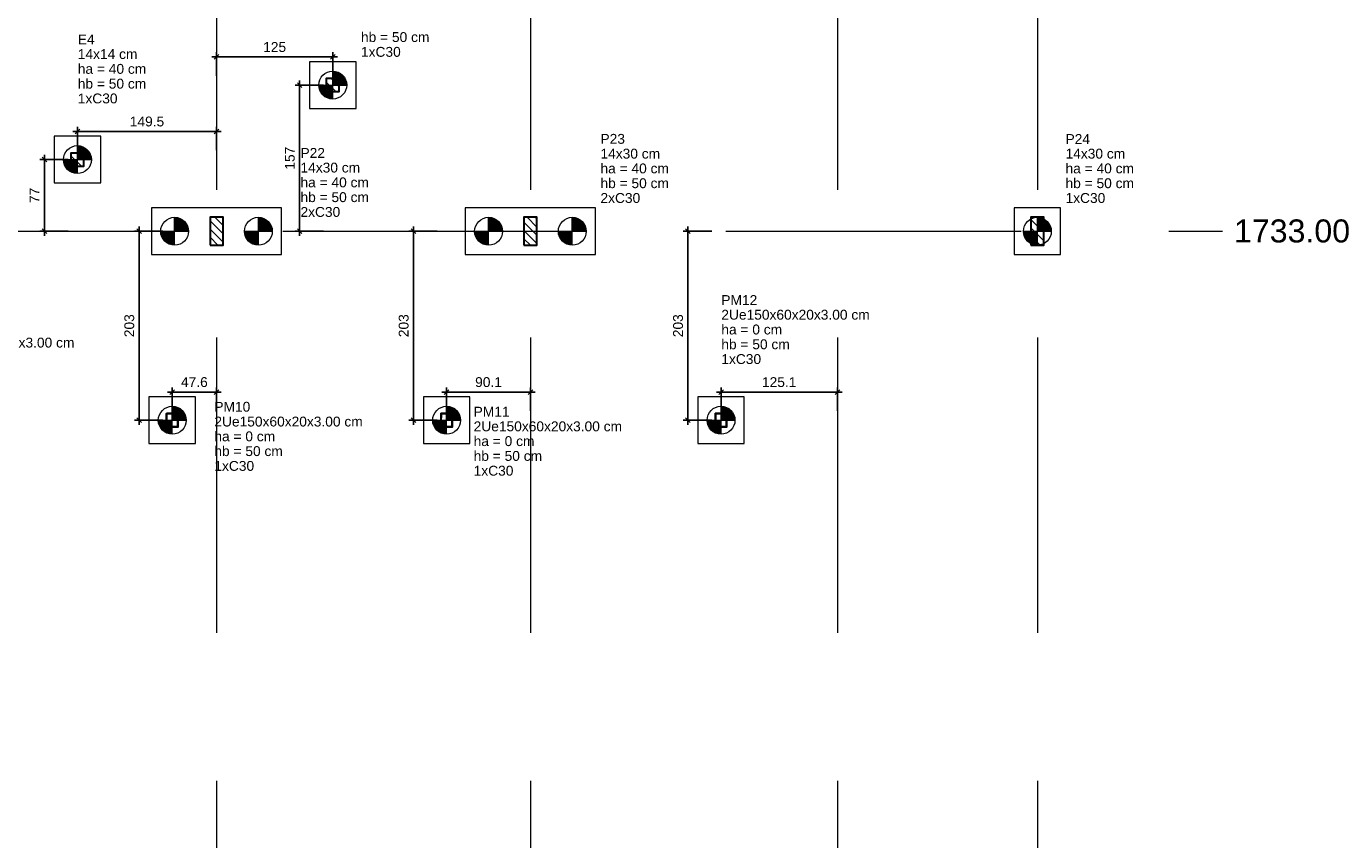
# Model space of a CAD drawing. Header units: millimetres. Extents: x 10906 to 25863, y 1966 to 4861.
# Tile 15 of 163: x 10969 to 10997, y 2952 to 2970. Entities that reach past the tile are written whole.
import ezdxf

# ---------------------------------------------------------------- set-up
doc = ezdxf.new("R2010")
doc.units = ezdxf.units.MM
doc.linetypes.add('DASHED2', pattern=[9.525, 6.35, -3.175])
doc.linetypes.add('DOT2', pattern=[3.175, 0, -3.175])
for name, color, linetype, lineweight in [('LC-Cotas', 4, 'Continuous', 5), ('LC-Eixos', 5, 'DASHED2', 5), ('LC-Estacas dos blocos', 252, 'Continuous', 5), ('LC-Hachuras dos pilares', 8, 'Continuous', 5), ('LC-Seção das fundações', 7, 'Continuous', 5), ('LC-Seção dos pilares', 4, 'Continuous', 30), ('LC-Textos', 7, 'Continuous', 20)]:
    doc.layers.add(name, color=color, linetype=linetype, lineweight=lineweight)
doc.styles.add('Arial', font='arial.ttf')
doc.styles.get("Standard").update_dxf_attribs({"font": 'arial.ttf'})
doc.dimstyles.new('UM_50.000000', dxfattribs={"dimtxt": 0.18, "dimasz": 0.2, "dimexe": 0.2, "dimexo": 0.5, "dimgap": 0, "dimtad": 1, "dimtih": 1, "dimtoh": 1, "dimlfac": 50, "dimzin": 0, "dimdsep": 46, "dimtxsty": 'Standard', "dimcen": 0.09, "dimdle": 0.2, "dimclrd": 256, "dimclre": 256, "dimclrt": 7, "dimazin": 0, "dimtfac": 1, "dimtofl": 0, "dimtmove": 0, "dimatfit": 3, "dimfxl": 1, "dimtolj": 1, "dimtzin": 0, "dimarcsym": 0})
pattern_1 = [(135, (10908.55917, 2930.6675), (-0.08838835, -0.08838835), [])]

# ---------------------------------------------------------------- blocks, each defined once
blk = doc.blocks.new('_Oblique')
at = {"color": 0, "linetype": 'ByBlock', "lineweight": -2}
blk.add_line((-0.5, -0.5), (0.5, 0.5), dxfattribs=at)
blk = doc.blocks.new('*D1358')
at = {"layer": 'Defpoints', "color": 0, "transparency": 16777216}
for p in [(10969.819, 2966.868), (10969.107, 2965.328), (10969.819, 2965.328)]:
    blk.add_point(p, dxfattribs=at)
at = {"layer": 'LC-Cotas', "lineweight": -2, "transparency": 16777216}
for p, q in [((10969.619, 2966.868), (10969.007, 2966.868)), ((10969.107, 2966.968), (10969.107, 2965.228)), ((10969.619, 2965.328), (10969.007, 2965.328))]:
    blk.add_line(p, q, dxfattribs=at)
at = {"layer": 'LC-Cotas', "lineweight": -2, "transparency": 16777216, "xscale": 0.1, "yscale": 0.1, "zscale": 0.1}
for p, rotation in [((10969.107, 2966.868), 90), ((10969.107, 2965.328), 270)]:
    blk.add_blockref('_Oblique', p, dxfattribs=dict(at, rotation=rotation))
at = {"layer": 'LC-Cotas', "color": 7, "transparency": 16777216, "insert": (10968.896, 2966.098), "char_height": 0.2118, "attachment_point": 5, "rotation": 90, "style": 'Arial'}
blk.add_mtext('\\A1;77', dxfattribs=at)
blk = doc.blocks.new('*D1359')
at = {"layer": 'Defpoints', "color": 0, "transparency": 16777216}
for p in [(10975.309, 2968.468), (10974.597, 2965.328), (10975.309, 2965.328)]:
    blk.add_point(p, dxfattribs=at)
at = {"layer": 'LC-Cotas', "lineweight": -2, "transparency": 16777216}
for p, q in [((10975.109, 2968.468), (10974.497, 2968.468)), ((10974.597, 2968.568), (10974.597, 2965.228)), ((10975.109, 2965.328), (10974.497, 2965.328))]:
    blk.add_line(p, q, dxfattribs=at)
at = {"layer": 'LC-Cotas', "lineweight": -2, "transparency": 16777216, "xscale": 0.1, "yscale": 0.1, "zscale": 0.1}
for p, rotation in [((10974.597, 2968.468), 90), ((10974.597, 2965.328), 270)]:
    blk.add_blockref('_Oblique', p, dxfattribs=dict(at, rotation=rotation))
at = {"layer": 'LC-Cotas', "color": 7, "transparency": 16777216, "insert": (10974.386, 2966.898), "char_height": 0.2118, "attachment_point": 5, "rotation": 90, "style": 'Arial'}
blk.add_mtext('\\A1;157', dxfattribs=at)
blk = doc.blocks.new('*D1364')
at = {"layer": 'Defpoints', "color": 0, "transparency": 16777216}
for p in [(10971.145, 2965.328), (10971.857, 2965.328), (10971.857, 2961.268)]:
    blk.add_point(p, dxfattribs=at)
at = {"layer": 'LC-Cotas', "lineweight": -2, "transparency": 16777216}
for p, q in [((10971.657, 2965.328), (10971.045, 2965.328)), ((10971.145, 2961.168), (10971.145, 2965.428)), ((10971.657, 2961.268), (10971.045, 2961.268))]:
    blk.add_line(p, q, dxfattribs=at)
at = {"layer": 'LC-Cotas', "lineweight": -2, "transparency": 16777216, "xscale": 0.1, "yscale": 0.1, "zscale": 0.1}
for p, rotation in [((10971.145, 2965.328), 90), ((10971.145, 2961.268), 270)]:
    blk.add_blockref('_Oblique', p, dxfattribs=dict(at, rotation=rotation))
at = {"layer": 'LC-Cotas', "color": 7, "transparency": 16777216, "insert": (10970.934, 2963.298), "char_height": 0.2118, "attachment_point": 5, "rotation": 90, "style": 'Arial'}
blk.add_mtext('\\A1;203', dxfattribs=at)
blk = doc.blocks.new('*D1365')
at = {"layer": 'Defpoints', "color": 0, "transparency": 16777216}
for p in [(10977.045, 2965.328), (10977.757, 2965.328), (10977.757, 2961.268)]:
    blk.add_point(p, dxfattribs=at)
at = {"layer": 'LC-Cotas', "lineweight": -2, "transparency": 16777216}
for p, q in [((10977.557, 2965.328), (10976.945, 2965.328)), ((10977.045, 2961.168), (10977.045, 2965.428)), ((10977.557, 2961.268), (10976.945, 2961.268))]:
    blk.add_line(p, q, dxfattribs=at)
at = {"layer": 'LC-Cotas', "lineweight": -2, "transparency": 16777216, "xscale": 0.1, "yscale": 0.1, "zscale": 0.1}
for p, rotation in [((10977.045, 2965.328), 90), ((10977.045, 2961.268), 270)]:
    blk.add_blockref('_Oblique', p, dxfattribs=dict(at, rotation=rotation))
at = {"layer": 'LC-Cotas', "color": 7, "transparency": 16777216, "insert": (10976.834, 2963.298), "char_height": 0.2118, "attachment_point": 5, "rotation": 90, "style": 'Arial'}
blk.add_mtext('\\A1;203', dxfattribs=at)
blk = doc.blocks.new('*D1366')
at = {"layer": 'Defpoints', "color": 0, "transparency": 16777216}
for p in [(10982.945, 2965.328), (10983.657, 2965.328), (10983.657, 2961.268)]:
    blk.add_point(p, dxfattribs=at)
at = {"layer": 'LC-Cotas', "lineweight": -2, "transparency": 16777216}
for p, q in [((10983.457, 2965.328), (10982.845, 2965.328)), ((10982.945, 2961.168), (10982.945, 2965.428)), ((10983.457, 2961.268), (10982.845, 2961.268))]:
    blk.add_line(p, q, dxfattribs=at)
at = {"layer": 'LC-Cotas', "lineweight": -2, "transparency": 16777216, "xscale": 0.1, "yscale": 0.1, "zscale": 0.1}
for p, rotation in [((10982.945, 2965.328), 90), ((10982.945, 2961.268), 270)]:
    blk.add_blockref('_Oblique', p, dxfattribs=dict(at, rotation=rotation))
at = {"layer": 'LC-Cotas', "color": 7, "transparency": 16777216, "insert": (10982.734, 2963.298), "char_height": 0.2118, "attachment_point": 5, "rotation": 90, "style": 'Arial'}
blk.add_mtext('\\A1;203', dxfattribs=at)
blk = doc.blocks.new('*D1405')
at = {"layer": 'Defpoints', "color": 0, "transparency": 16777216}
for p in [(10972.809, 2967.473), (10969.819, 2966.868), (10972.809, 2966.868)]:
    blk.add_point(p, dxfattribs=at)
at = {"layer": 'LC-Cotas', "lineweight": -2, "transparency": 16777216}
for p, q in [((10969.719, 2967.473), (10972.909, 2967.473)), ((10969.819, 2967.068), (10969.819, 2967.573)), ((10972.809, 2967.068), (10972.809, 2967.573))]:
    blk.add_line(p, q, dxfattribs=at)
at = {"layer": 'LC-Cotas', "lineweight": -2, "transparency": 16777216, "xscale": 0.1, "yscale": 0.1, "zscale": 0.1, "rotation": 180}
blk.add_blockref('_Oblique', (10969.819, 2967.473), dxfattribs=at)
at = {"layer": 'LC-Cotas', "lineweight": -2, "transparency": 16777216, "xscale": 0.1, "yscale": 0.1, "zscale": 0.1}
blk.add_blockref('_Oblique', (10972.809, 2967.473), dxfattribs=at)
at = {"layer": 'LC-Cotas', "color": 7, "transparency": 16777216, "insert": (10971.314, 2967.685), "char_height": 0.2118, "attachment_point": 5, "rotation": 0.0057, "style": 'Arial'}
blk.add_mtext('\\A1;149.5', dxfattribs=at)
blk = doc.blocks.new('*D1406')
at = {"layer": 'Defpoints', "color": 0, "transparency": 16777216}
for p in [(10972.809, 2969.073), (10972.809, 2968.468), (10975.309, 2968.468)]:
    blk.add_point(p, dxfattribs=at)
at = {"layer": 'LC-Cotas', "lineweight": -2, "transparency": 16777216}
for p, q in [((10972.809, 2968.668), (10972.809, 2969.173)), ((10975.309, 2968.668), (10975.309, 2969.173)), ((10975.409, 2969.073), (10972.709, 2969.073))]:
    blk.add_line(p, q, dxfattribs=at)
at = {"layer": 'LC-Cotas', "lineweight": -2, "transparency": 16777216, "xscale": 0.1, "yscale": 0.1, "zscale": 0.1, "rotation": 180}
blk.add_blockref('_Oblique', (10972.809, 2969.073), dxfattribs=at)
at = {"layer": 'LC-Cotas', "lineweight": -2, "transparency": 16777216, "xscale": 0.1, "yscale": 0.1, "zscale": 0.1}
blk.add_blockref('_Oblique', (10975.309, 2969.073), dxfattribs=at)
at = {"layer": 'LC-Cotas', "color": 7, "transparency": 16777216, "insert": (10974.059, 2969.285), "char_height": 0.2118, "attachment_point": 5, "rotation": 0.0057, "style": 'Arial'}
blk.add_mtext('\\A1;125', dxfattribs=at)
blk = doc.blocks.new('*D1292')
at = {"layer": 'Defpoints', "color": 0, "transparency": 16777216}
for p in [(10972.809, 2961.873), (10971.857, 2961.268), (10972.809, 2961.268)]:
    blk.add_point(p, dxfattribs=at)
at = {"layer": 'LC-Cotas', "lineweight": -2, "transparency": 16777216}
for p, q in [((10971.757, 2961.873), (10972.909, 2961.873)), ((10971.857, 2961.468), (10971.857, 2961.973)), ((10972.809, 2961.468), (10972.809, 2961.973))]:
    blk.add_line(p, q, dxfattribs=at)
at = {"layer": 'LC-Cotas', "lineweight": -2, "transparency": 16777216, "xscale": 0.1, "yscale": 0.1, "zscale": 0.1, "rotation": 180}
blk.add_blockref('_Oblique', (10971.857, 2961.873), dxfattribs=at)
at = {"layer": 'LC-Cotas', "lineweight": -2, "transparency": 16777216, "xscale": 0.1, "yscale": 0.1, "zscale": 0.1}
blk.add_blockref('_Oblique', (10972.809, 2961.873), dxfattribs=at)
at = {"layer": 'LC-Cotas', "color": 7, "transparency": 16777216, "insert": (10972.333, 2962.085), "char_height": 0.2118, "attachment_point": 5, "rotation": 0.0057, "style": 'Arial'}
blk.add_mtext('\\A1;47.6', dxfattribs=at)
blk = doc.blocks.new('*D1293')
at = {"layer": 'Defpoints', "color": 0, "transparency": 16777216}
for p in [(10979.559, 2961.873), (10977.757, 2961.268), (10979.559, 2961.268)]:
    blk.add_point(p, dxfattribs=at)
at = {"layer": 'LC-Cotas', "lineweight": -2, "transparency": 16777216}
for p, q in [((10977.657, 2961.873), (10979.659, 2961.873)), ((10977.757, 2961.468), (10977.757, 2961.973)), ((10979.559, 2961.468), (10979.559, 2961.973))]:
    blk.add_line(p, q, dxfattribs=at)
at = {"layer": 'LC-Cotas', "lineweight": -2, "transparency": 16777216, "xscale": 0.1, "yscale": 0.1, "zscale": 0.1, "rotation": 180}
blk.add_blockref('_Oblique', (10977.757, 2961.873), dxfattribs=at)
at = {"layer": 'LC-Cotas', "lineweight": -2, "transparency": 16777216, "xscale": 0.1, "yscale": 0.1, "zscale": 0.1}
blk.add_blockref('_Oblique', (10979.559, 2961.873), dxfattribs=at)
at = {"layer": 'LC-Cotas', "color": 7, "transparency": 16777216, "insert": (10978.658, 2962.085), "char_height": 0.2118, "attachment_point": 5, "rotation": 0.0057, "style": 'Arial'}
blk.add_mtext('\\A1;90.1', dxfattribs=at)
blk = doc.blocks.new('*D1294')
at = {"layer": 'Defpoints', "color": 0, "transparency": 16777216}
for p in [(10986.159, 2961.873), (10983.657, 2961.268), (10986.159, 2961.268)]:
    blk.add_point(p, dxfattribs=at)
at = {"layer": 'LC-Cotas', "lineweight": -2, "transparency": 16777216}
for p, q in [((10983.557, 2961.873), (10986.259, 2961.873)), ((10983.657, 2961.468), (10983.657, 2961.973)), ((10986.159, 2961.468), (10986.159, 2961.973))]:
    blk.add_line(p, q, dxfattribs=at)
at = {"layer": 'LC-Cotas', "lineweight": -2, "transparency": 16777216, "xscale": 0.1, "yscale": 0.1, "zscale": 0.1, "rotation": 180}
blk.add_blockref('_Oblique', (10983.657, 2961.873), dxfattribs=at)
at = {"layer": 'LC-Cotas', "lineweight": -2, "transparency": 16777216, "xscale": 0.1, "yscale": 0.1, "zscale": 0.1}
blk.add_blockref('_Oblique', (10986.159, 2961.873), dxfattribs=at)
at = {"layer": 'LC-Cotas', "color": 7, "transparency": 16777216, "insert": (10984.908, 2962.085), "char_height": 0.2118, "attachment_point": 5, "rotation": 0.0057, "style": 'Arial'}
blk.add_mtext('\\A1;125.1', dxfattribs=at)

msp = doc.modelspace()

# ---------------------------------------------------------------- hatches: boundary and pattern name
at = {"layer": 'LC-Estacas dos blocos', "linetype": 'Continuous'}
for points in [[(10975.60917, 2968.46751), (10975.59895, 2968.54515), (10975.56898, 2968.61751), (10975.5213, 2968.67964), (10975.45917, 2968.72731), (10975.38681, 2968.75728), (10975.30917, 2968.76751), (10975.30917, 2968.46751), (10975.60917, 2968.46751)], [(10975.23152, 2968.17773), (10975.30917, 2968.16751), (10975.30917, 2968.46751), (10975.00917, 2968.46751), (10975.01939, 2968.38986), (10975.04936, 2968.31751), (10975.09704, 2968.25537), (10975.15917, 2968.2077), (10975.23152, 2968.17773)], [(10970.10895, 2966.94515), (10970.07898, 2967.01751), (10970.0313, 2967.07964), (10969.96917, 2967.12731), (10969.89681, 2967.15728), (10969.81917, 2967.16751), (10969.81917, 2966.86751), (10970.11917, 2966.86751), (10970.10895, 2966.94515)], [(10969.74152, 2966.57773), (10969.81917, 2966.56751), (10969.81917, 2966.86751), (10969.51917, 2966.86751), (10969.52939, 2966.78986), (10969.55936, 2966.71751), (10969.60704, 2966.65537), (10969.66917, 2966.6077), (10969.74152, 2966.57773)], [(10972.19895, 2965.40515), (10972.16898, 2965.47751), (10972.1213, 2965.53964), (10972.05917, 2965.58731), (10971.98681, 2965.61728), (10971.90917, 2965.62751), (10971.90917, 2965.32751), (10972.20917, 2965.32751), (10972.19895, 2965.40515)], [(10974.00917, 2965.32751), (10973.99895, 2965.40515), (10973.96898, 2965.47751), (10973.9213, 2965.53964), (10973.85917, 2965.58731), (10973.78681, 2965.61728), (10973.70917, 2965.62751), (10973.70917, 2965.32751), (10974.00917, 2965.32751)], [(10978.94895, 2965.40515), (10978.91898, 2965.47751), (10978.8713, 2965.53964), (10978.80917, 2965.58731), (10978.73681, 2965.61728), (10978.65917, 2965.62751), (10978.65917, 2965.32751), (10978.95917, 2965.32751), (10978.94895, 2965.40515)], [(10980.74895, 2965.40515), (10980.71898, 2965.47751), (10980.6713, 2965.53964), (10980.60917, 2965.58731), (10980.53681, 2965.61728), (10980.45917, 2965.62751), (10980.45917, 2965.32751), (10980.75917, 2965.32751), (10980.74895, 2965.40515)], [(10990.74895, 2965.40515), (10990.71898, 2965.47751), (10990.6713, 2965.53964), (10990.60917, 2965.58731), (10990.53681, 2965.61728), (10990.45917, 2965.62751), (10990.45917, 2965.32751), (10990.75917, 2965.32751), (10990.74895, 2965.40515)], [(10971.83152, 2965.03773), (10971.90917, 2965.02751), (10971.90917, 2965.32751), (10971.60917, 2965.32751), (10971.61939, 2965.24986), (10971.64936, 2965.17751), (10971.69704, 2965.11537), (10971.75917, 2965.0677), (10971.83152, 2965.03773)], [(10973.63152, 2965.03773), (10973.70917, 2965.02751), (10973.70917, 2965.32751), (10973.40917, 2965.32751), (10973.41939, 2965.24986), (10973.44936, 2965.17751), (10973.49704, 2965.11537), (10973.55917, 2965.0677), (10973.63152, 2965.03773)], [(10978.58152, 2965.03773), (10978.65917, 2965.02751), (10978.65917, 2965.32751), (10978.35917, 2965.32751), (10978.36939, 2965.24986), (10978.39936, 2965.17751), (10978.44704, 2965.11537), (10978.50917, 2965.0677), (10978.58152, 2965.03773)], [(10980.38152, 2965.03773), (10980.45917, 2965.02751), (10980.45917, 2965.32751), (10980.15917, 2965.32751), (10980.16939, 2965.24986), (10980.19936, 2965.17751), (10980.24704, 2965.11537), (10980.30917, 2965.0677), (10980.38152, 2965.03773)], [(10990.38152, 2965.03773), (10990.45917, 2965.02751), (10990.45917, 2965.32751), (10990.15917, 2965.32751), (10990.16939, 2965.24986), (10990.19936, 2965.17751), (10990.24704, 2965.11537), (10990.30917, 2965.0677), (10990.38152, 2965.03773)], [(10972.15717, 2961.26751), (10972.14695, 2961.34515), (10972.11698, 2961.41751), (10972.0693, 2961.47964), (10972.00717, 2961.52731), (10971.93481, 2961.55728), (10971.85717, 2961.56751), (10971.85717, 2961.26751), (10972.15717, 2961.26751)], [(10978.04695, 2961.34515), (10978.01698, 2961.41751), (10977.9693, 2961.47964), (10977.90717, 2961.52731), (10977.83481, 2961.55728), (10977.75717, 2961.56751), (10977.75717, 2961.26751), (10978.05717, 2961.26751), (10978.04695, 2961.34515)], [(10983.95717, 2961.26751), (10983.94695, 2961.34515), (10983.91698, 2961.41751), (10983.8693, 2961.47964), (10983.80717, 2961.52731), (10983.73481, 2961.55728), (10983.65717, 2961.56751), (10983.65717, 2961.26751), (10983.95717, 2961.26751)], [(10971.77952, 2960.97773), (10971.85717, 2960.96751), (10971.85717, 2961.26751), (10971.55717, 2961.26751), (10971.56739, 2961.18986), (10971.59736, 2961.11751), (10971.64504, 2961.05537), (10971.70717, 2961.0077), (10971.77952, 2960.97773)], [(10977.67952, 2960.97773), (10977.75717, 2960.96751), (10977.75717, 2961.26751), (10977.45717, 2961.26751), (10977.46739, 2961.18986), (10977.49736, 2961.11751), (10977.54504, 2961.05537), (10977.60717, 2961.0077), (10977.67952, 2960.97773)], [(10983.57952, 2960.97773), (10983.65717, 2960.96751), (10983.65717, 2961.26751), (10983.35717, 2961.26751), (10983.36739, 2961.18986), (10983.39736, 2961.11751), (10983.44504, 2961.05537), (10983.50717, 2961.0077), (10983.57952, 2960.97773)]]:
    msp.add_hatch(color=256, dxfattribs=at).paths.add_polyline_path(points)
at = {"layer": 'LC-Hachuras dos pilares', "linetype": 'Continuous'}
h = msp.add_hatch(dxfattribs=at)
h.set_pattern_fill('ANSI31', color=256, angle=90, style=0)
h.set_pattern_definition(pattern_1)
h.paths.add_polyline_path([(10975.16917, 2968.32751), (10975.44917, 2968.32751), (10975.44917, 2968.60751), (10975.16917, 2968.60751), (10975.16917, 2968.32751)])
h = msp.add_hatch(dxfattribs=at)
h.set_pattern_fill('ANSI31', color=256, angle=90, style=0)
h.set_pattern_definition(pattern_1)
h.paths.add_polyline_path([(10969.67917, 2966.72751), (10969.95917, 2966.72751), (10969.95917, 2967.00751), (10969.67917, 2967.00751), (10969.67917, 2966.72751)])
h = msp.add_hatch(dxfattribs=at)
h.set_pattern_fill('ANSI31', color=256, angle=90, style=0)
h.set_pattern_definition(pattern_1)
h.paths.add_polyline_path([(10972.66917, 2965.02751), (10972.94917, 2965.02751), (10972.94917, 2965.62751), (10972.66917, 2965.62751), (10972.66917, 2965.02751)])
h = msp.add_hatch(dxfattribs=at)
h.set_pattern_fill('ANSI31', color=256, angle=90, style=0)
h.set_pattern_definition(pattern_1)
h.paths.add_polyline_path([(10979.41917, 2965.02751), (10979.69917, 2965.02751), (10979.69917, 2965.62751), (10979.41917, 2965.62751), (10979.41917, 2965.02751)])
h = msp.add_hatch(dxfattribs=at)
h.set_pattern_fill('ANSI31', color=256, angle=90, style=0)
h.set_pattern_definition(pattern_1)
h.paths.add_polyline_path([(10990.31917, 2965.02751), (10990.59917, 2965.02751), (10990.59917, 2965.62751), (10990.31917, 2965.62751), (10990.31917, 2965.02751)])
h = msp.add_hatch(dxfattribs=at)
h.set_pattern_fill('ANSI31', color=256, angle=90, style=0)
h.set_pattern_definition(pattern_1)
h.paths.add_polyline_path([(10971.97117, 2961.41751), (10971.97211, 2961.41743), (10971.97302, 2961.41721), (10971.97389, 2961.41685), (10971.97469, 2961.41636), (10971.97541, 2961.41575), (10971.97602, 2961.41503), (10971.97651, 2961.41423), (10971.97687, 2961.41336), (10971.97709, 2961.41244), (10971.97717, 2961.41151), (10971.97717, 2961.12351), (10971.97709, 2961.12257), (10971.97687, 2961.12165), (10971.97651, 2961.12078), (10971.97602, 2961.11998), (10971.97541, 2961.11926), (10971.97469, 2961.11865), (10971.97389, 2961.11816), (10971.97302, 2961.1178), (10971.97211, 2961.11758), (10971.97117, 2961.11751), (10971.74317, 2961.11751), (10971.74223, 2961.11758), (10971.74131, 2961.1178), (10971.74044, 2961.11816), (10971.73964, 2961.11865), (10971.73893, 2961.11926), (10971.73831, 2961.11998), (10971.73782, 2961.12078), (10971.73746, 2961.12165), (10971.73724, 2961.12257), (10971.73717, 2961.12351), (10971.73717, 2961.41151), (10971.73724, 2961.41244), (10971.73746, 2961.41336), (10971.73782, 2961.41423), (10971.73831, 2961.41503), (10971.73893, 2961.41575), (10971.73964, 2961.41636), (10971.74044, 2961.41685), (10971.74131, 2961.41721), (10971.74223, 2961.41743), (10971.74317, 2961.41751), (10971.97117, 2961.41751)])
h.paths.add_polyline_path([(10971.96517, 2961.41151), (10971.96611, 2961.41143), (10971.96702, 2961.41121), (10971.96789, 2961.41085), (10971.96869, 2961.41036), (10971.96941, 2961.40975), (10971.97002, 2961.40903), (10971.97051, 2961.40823), (10971.97087, 2961.40736), (10971.97109, 2961.40644), (10971.97117, 2961.40551), (10971.97117, 2961.12951), (10971.97109, 2961.12857), (10971.97087, 2961.12765), (10971.97051, 2961.12678), (10971.97002, 2961.12598), (10971.96941, 2961.12526), (10971.96869, 2961.12465), (10971.96789, 2961.12416), (10971.96702, 2961.1238), (10971.96611, 2961.12358), (10971.96517, 2961.12351), (10971.74917, 2961.12351), (10971.74823, 2961.12358), (10971.74731, 2961.1238), (10971.74644, 2961.12416), (10971.74564, 2961.12465), (10971.74493, 2961.12526), (10971.74431, 2961.12598), (10971.74382, 2961.12678), (10971.74346, 2961.12765), (10971.74324, 2961.12857), (10971.74317, 2961.12951), (10971.74317, 2961.40551), (10971.74324, 2961.40644), (10971.74346, 2961.40736), (10971.74382, 2961.40823), (10971.74431, 2961.40903), (10971.74493, 2961.40975), (10971.74564, 2961.41036), (10971.74644, 2961.41085), (10971.74731, 2961.41121), (10971.74823, 2961.41143), (10971.74917, 2961.41151), (10971.96517, 2961.41151)], flags=0)
h = msp.add_hatch(dxfattribs=at)
h.set_pattern_fill('ANSI31', color=256, angle=90, style=0)
h.set_pattern_definition(pattern_1)
h.paths.add_polyline_path([(10977.87117, 2961.41751), (10977.87211, 2961.41743), (10977.87302, 2961.41721), (10977.87389, 2961.41685), (10977.87469, 2961.41636), (10977.87541, 2961.41575), (10977.87602, 2961.41503), (10977.87651, 2961.41423), (10977.87687, 2961.41336), (10977.87709, 2961.41244), (10977.87717, 2961.41151), (10977.87717, 2961.12351), (10977.87709, 2961.12257), (10977.87687, 2961.12165), (10977.87651, 2961.12078), (10977.87602, 2961.11998), (10977.87541, 2961.11926), (10977.87469, 2961.11865), (10977.87389, 2961.11816), (10977.87302, 2961.1178), (10977.87211, 2961.11758), (10977.87117, 2961.11751), (10977.64317, 2961.11751), (10977.64223, 2961.11758), (10977.64131, 2961.1178), (10977.64044, 2961.11816), (10977.63964, 2961.11865), (10977.63893, 2961.11926), (10977.63831, 2961.11998), (10977.63782, 2961.12078), (10977.63746, 2961.12165), (10977.63724, 2961.12257), (10977.63717, 2961.12351), (10977.63717, 2961.41151), (10977.63724, 2961.41244), (10977.63746, 2961.41336), (10977.63782, 2961.41423), (10977.63831, 2961.41503), (10977.63893, 2961.41575), (10977.63964, 2961.41636), (10977.64044, 2961.41685), (10977.64131, 2961.41721), (10977.64223, 2961.41743), (10977.64317, 2961.41751), (10977.87117, 2961.41751)])
h.paths.add_polyline_path([(10977.86517, 2961.41151), (10977.86611, 2961.41143), (10977.86702, 2961.41121), (10977.86789, 2961.41085), (10977.86869, 2961.41036), (10977.86941, 2961.40975), (10977.87002, 2961.40903), (10977.87051, 2961.40823), (10977.87087, 2961.40736), (10977.87109, 2961.40644), (10977.87117, 2961.40551), (10977.87117, 2961.12951), (10977.87109, 2961.12857), (10977.87087, 2961.12765), (10977.87051, 2961.12678), (10977.87002, 2961.12598), (10977.86941, 2961.12526), (10977.86869, 2961.12465), (10977.86789, 2961.12416), (10977.86702, 2961.1238), (10977.86611, 2961.12358), (10977.86517, 2961.12351), (10977.64917, 2961.12351), (10977.64823, 2961.12358), (10977.64731, 2961.1238), (10977.64644, 2961.12416), (10977.64564, 2961.12465), (10977.64493, 2961.12526), (10977.64431, 2961.12598), (10977.64382, 2961.12678), (10977.64346, 2961.12765), (10977.64324, 2961.12857), (10977.64317, 2961.12951), (10977.64317, 2961.40551), (10977.64324, 2961.40644), (10977.64346, 2961.40736), (10977.64382, 2961.40823), (10977.64431, 2961.40903), (10977.64493, 2961.40975), (10977.64564, 2961.41036), (10977.64644, 2961.41085), (10977.64731, 2961.41121), (10977.64823, 2961.41143), (10977.64917, 2961.41151), (10977.86517, 2961.41151)], flags=0)
h = msp.add_hatch(dxfattribs=at)
h.set_pattern_fill('ANSI31', color=256, angle=90, style=0)
h.set_pattern_definition(pattern_1)
h.paths.add_polyline_path([(10983.77117, 2961.41751), (10983.77211, 2961.41743), (10983.77302, 2961.41721), (10983.77389, 2961.41685), (10983.77469, 2961.41636), (10983.77541, 2961.41575), (10983.77602, 2961.41503), (10983.77651, 2961.41423), (10983.77687, 2961.41336), (10983.77709, 2961.41244), (10983.77717, 2961.41151), (10983.77717, 2961.12351), (10983.77709, 2961.12257), (10983.77687, 2961.12165), (10983.77651, 2961.12078), (10983.77602, 2961.11998), (10983.77541, 2961.11926), (10983.77469, 2961.11865), (10983.77389, 2961.11816), (10983.77302, 2961.1178), (10983.77211, 2961.11758), (10983.77117, 2961.11751), (10983.54317, 2961.11751), (10983.54223, 2961.11758), (10983.54131, 2961.1178), (10983.54044, 2961.11816), (10983.53964, 2961.11865), (10983.53893, 2961.11926), (10983.53831, 2961.11998), (10983.53782, 2961.12078), (10983.53746, 2961.12165), (10983.53724, 2961.12257), (10983.53717, 2961.12351), (10983.53717, 2961.41151), (10983.53724, 2961.41244), (10983.53746, 2961.41336), (10983.53782, 2961.41423), (10983.53831, 2961.41503), (10983.53893, 2961.41575), (10983.53964, 2961.41636), (10983.54044, 2961.41685), (10983.54131, 2961.41721), (10983.54223, 2961.41743), (10983.54317, 2961.41751), (10983.77117, 2961.41751)])
h.paths.add_polyline_path([(10983.76517, 2961.41151), (10983.76611, 2961.41143), (10983.76702, 2961.41121), (10983.76789, 2961.41085), (10983.76869, 2961.41036), (10983.76941, 2961.40975), (10983.77002, 2961.40903), (10983.77051, 2961.40823), (10983.77087, 2961.40736), (10983.77109, 2961.40644), (10983.77117, 2961.40551), (10983.77117, 2961.12951), (10983.77109, 2961.12857), (10983.77087, 2961.12765), (10983.77051, 2961.12678), (10983.77002, 2961.12598), (10983.76941, 2961.12526), (10983.76869, 2961.12465), (10983.76789, 2961.12416), (10983.76702, 2961.1238), (10983.76611, 2961.12358), (10983.76517, 2961.12351), (10983.54917, 2961.12351), (10983.54823, 2961.12358), (10983.54731, 2961.1238), (10983.54644, 2961.12416), (10983.54564, 2961.12465), (10983.54493, 2961.12526), (10983.54431, 2961.12598), (10983.54382, 2961.12678), (10983.54346, 2961.12765), (10983.54324, 2961.12857), (10983.54317, 2961.12951), (10983.54317, 2961.40551), (10983.54324, 2961.40644), (10983.54346, 2961.40736), (10983.54382, 2961.40823), (10983.54431, 2961.40903), (10983.54493, 2961.40975), (10983.54564, 2961.41036), (10983.54644, 2961.41085), (10983.54731, 2961.41121), (10983.54823, 2961.41143), (10983.54917, 2961.41151), (10983.76517, 2961.41151)], flags=0)

# ---------------------------------------------------------------- linework, layer by layer
at = {"layer": 'LC-Eixos'}
for p, q in [((10972.80917, 2982.09601), (10972.80917, 2920.56751)), ((10979.55917, 2982.09601), (10979.55917, 2920.56751)), ((10986.15917, 2982.09601), (10986.15917, 2920.56751)), ((10990.45917, 2982.09601), (10990.45917, 2920.56751)), ((10907.55917, 2965.32751), (10993.94087, 2965.32751)), ((10993.94087, 2965.32751), (10994.44087, 2965.32751))]:
    msp.add_line(p, q, dxfattribs=at)
at = {"layer": 'LC-Estacas dos blocos'}
for p, q in [((10975.30917, 2968.16751), (10975.30917, 2968.76751)), ((10975.00917, 2968.46751), (10975.60917, 2968.46751)), ((10969.81917, 2966.56751), (10969.81917, 2967.16751)), ((10969.51917, 2966.86751), (10970.11917, 2966.86751)), ((10971.90917, 2965.02751), (10971.90917, 2965.62751)), ((10973.70917, 2965.02751), (10973.70917, 2965.62751)), ((10978.65917, 2965.02751), (10978.65917, 2965.62751)), ((10980.45917, 2965.02751), (10980.45917, 2965.62751)), ((10990.45917, 2965.02751), (10990.45917, 2965.62751)), ((10971.60917, 2965.32751), (10972.20917, 2965.32751)), ((10973.40917, 2965.32751), (10974.00917, 2965.32751)), ((10978.35917, 2965.32751), (10978.95917, 2965.32751)), ((10980.15917, 2965.32751), (10980.75917, 2965.32751)), ((10990.15917, 2965.32751), (10990.75917, 2965.32751)), ((10971.85717, 2960.96751), (10971.85717, 2961.56751)), ((10977.75717, 2960.96751), (10977.75717, 2961.56751)), ((10983.65717, 2960.96751), (10983.65717, 2961.56751)), ((10971.55717, 2961.26751), (10972.15717, 2961.26751)), ((10977.45717, 2961.26751), (10978.05717, 2961.26751)), ((10983.35717, 2961.26751), (10983.95717, 2961.26751))]:
    msp.add_line(p, q, dxfattribs=at)
for centre in [(10975.30917, 2968.46751), (10969.81917, 2966.86751), (10971.90917, 2965.32751), (10973.70917, 2965.32751), (10978.65917, 2965.32751), (10980.45917, 2965.32751), (10990.45917, 2965.32751), (10971.85717, 2961.26751), (10977.75717, 2961.26751), (10983.65717, 2961.26751)]:
    msp.add_circle(centre, 0.3, dxfattribs=at)
at = {"layer": 'LC-Seção das fundações'}
for points in [[(10974.80917, 2968.96751), (10974.80917, 2967.96751), (10975.80917, 2967.96751), (10975.80917, 2968.96751), (10974.80917, 2968.96751)], [(10969.31917, 2967.36751), (10969.31917, 2966.36751), (10970.31917, 2966.36751), (10970.31917, 2967.36751), (10969.31917, 2967.36751)], [(10971.40917, 2965.82751), (10971.40917, 2964.82751), (10974.20917, 2964.82751), (10974.20917, 2965.82751), (10971.40917, 2965.82751)], [(10978.15917, 2965.82751), (10978.15917, 2964.82751), (10980.95917, 2964.82751), (10980.95917, 2965.82751), (10978.15917, 2965.82751)], [(10989.95917, 2965.82751), (10989.95917, 2964.82751), (10990.95917, 2964.82751), (10990.95917, 2965.82751), (10989.95917, 2965.82751)], [(10971.35717, 2961.76751), (10971.35717, 2960.76751), (10972.35717, 2960.76751), (10972.35717, 2961.76751), (10971.35717, 2961.76751)], [(10977.25717, 2961.76751), (10977.25717, 2960.76751), (10978.25717, 2960.76751), (10978.25717, 2961.76751), (10977.25717, 2961.76751)], [(10983.15717, 2961.76751), (10983.15717, 2960.76751), (10984.15717, 2960.76751), (10984.15717, 2961.76751), (10983.15717, 2961.76751)]]:
    msp.add_lwpolyline(points, close=True, dxfattribs=at)
at = {"layer": 'LC-Seção dos pilares'}
for points in [[(10975.16917, 2968.32751), (10975.44917, 2968.32751), (10975.44917, 2968.60751), (10975.16917, 2968.60751), (10975.16917, 2968.32751)], [(10969.67917, 2966.72751), (10969.95917, 2966.72751), (10969.95917, 2967.00751), (10969.67917, 2967.00751), (10969.67917, 2966.72751)], [(10972.66917, 2965.02751), (10972.94917, 2965.02751), (10972.94917, 2965.62751), (10972.66917, 2965.62751), (10972.66917, 2965.02751)], [(10979.41917, 2965.02751), (10979.69917, 2965.02751), (10979.69917, 2965.62751), (10979.41917, 2965.62751), (10979.41917, 2965.02751)], [(10990.31917, 2965.02751), (10990.59917, 2965.02751), (10990.59917, 2965.62751), (10990.31917, 2965.62751), (10990.31917, 2965.02751)], [(10971.97117, 2961.41751), (10971.97211, 2961.41743), (10971.97302, 2961.41721), (10971.97389, 2961.41685), (10971.97469, 2961.41636), (10971.97541, 2961.41575), (10971.97602, 2961.41503), (10971.97651, 2961.41423), (10971.97687, 2961.41336), (10971.97709, 2961.41244), (10971.97717, 2961.41151), (10971.97717, 2961.12351), (10971.97709, 2961.12257), (10971.97687, 2961.12165), (10971.97651, 2961.12078), (10971.97602, 2961.11998), (10971.97541, 2961.11926), (10971.97469, 2961.11865), (10971.97389, 2961.11816), (10971.97302, 2961.1178), (10971.97211, 2961.11758), (10971.97117, 2961.11751), (10971.74317, 2961.11751), (10971.74223, 2961.11758), (10971.74131, 2961.1178), (10971.74044, 2961.11816), (10971.73964, 2961.11865), (10971.73893, 2961.11926), (10971.73831, 2961.11998), (10971.73782, 2961.12078), (10971.73746, 2961.12165), (10971.73724, 2961.12257), (10971.73717, 2961.12351), (10971.73717, 2961.41151), (10971.73724, 2961.41244), (10971.73746, 2961.41336), (10971.73782, 2961.41423), (10971.73831, 2961.41503), (10971.73893, 2961.41575), (10971.73964, 2961.41636), (10971.74044, 2961.41685), (10971.74131, 2961.41721), (10971.74223, 2961.41743), (10971.74317, 2961.41751), (10971.97117, 2961.41751)], [(10971.96517, 2961.41151), (10971.96611, 2961.41143), (10971.96702, 2961.41121), (10971.96789, 2961.41085), (10971.96869, 2961.41036), (10971.96941, 2961.40975), (10971.97002, 2961.40903), (10971.97051, 2961.40823), (10971.97087, 2961.40736), (10971.97109, 2961.40644), (10971.97117, 2961.40551), (10971.97117, 2961.12951), (10971.97109, 2961.12857), (10971.97087, 2961.12765), (10971.97051, 2961.12678), (10971.97002, 2961.12598), (10971.96941, 2961.12526), (10971.96869, 2961.12465), (10971.96789, 2961.12416), (10971.96702, 2961.1238), (10971.96611, 2961.12358), (10971.96517, 2961.12351), (10971.74917, 2961.12351), (10971.74823, 2961.12358), (10971.74731, 2961.1238), (10971.74644, 2961.12416), (10971.74564, 2961.12465), (10971.74493, 2961.12526), (10971.74431, 2961.12598), (10971.74382, 2961.12678), (10971.74346, 2961.12765), (10971.74324, 2961.12857), (10971.74317, 2961.12951), (10971.74317, 2961.40551), (10971.74324, 2961.40644), (10971.74346, 2961.40736), (10971.74382, 2961.40823), (10971.74431, 2961.40903), (10971.74493, 2961.40975), (10971.74564, 2961.41036), (10971.74644, 2961.41085), (10971.74731, 2961.41121), (10971.74823, 2961.41143), (10971.74917, 2961.41151), (10971.96517, 2961.41151)], [(10977.87117, 2961.41751), (10977.87211, 2961.41743), (10977.87302, 2961.41721), (10977.87389, 2961.41685), (10977.87469, 2961.41636), (10977.87541, 2961.41575), (10977.87602, 2961.41503), (10977.87651, 2961.41423), (10977.87687, 2961.41336), (10977.87709, 2961.41244), (10977.87717, 2961.41151), (10977.87717, 2961.12351), (10977.87709, 2961.12257), (10977.87687, 2961.12165), (10977.87651, 2961.12078), (10977.87602, 2961.11998), (10977.87541, 2961.11926), (10977.87469, 2961.11865), (10977.87389, 2961.11816), (10977.87302, 2961.1178), (10977.87211, 2961.11758), (10977.87117, 2961.11751), (10977.64317, 2961.11751), (10977.64223, 2961.11758), (10977.64131, 2961.1178), (10977.64044, 2961.11816), (10977.63964, 2961.11865), (10977.63893, 2961.11926), (10977.63831, 2961.11998), (10977.63782, 2961.12078), (10977.63746, 2961.12165), (10977.63724, 2961.12257), (10977.63717, 2961.12351), (10977.63717, 2961.41151), (10977.63724, 2961.41244), (10977.63746, 2961.41336), (10977.63782, 2961.41423), (10977.63831, 2961.41503), (10977.63893, 2961.41575), (10977.63964, 2961.41636), (10977.64044, 2961.41685), (10977.64131, 2961.41721), (10977.64223, 2961.41743), (10977.64317, 2961.41751), (10977.87117, 2961.41751)], [(10977.86517, 2961.41151), (10977.86611, 2961.41143), (10977.86702, 2961.41121), (10977.86789, 2961.41085), (10977.86869, 2961.41036), (10977.86941, 2961.40975), (10977.87002, 2961.40903), (10977.87051, 2961.40823), (10977.87087, 2961.40736), (10977.87109, 2961.40644), (10977.87117, 2961.40551), (10977.87117, 2961.12951), (10977.87109, 2961.12857), (10977.87087, 2961.12765), (10977.87051, 2961.12678), (10977.87002, 2961.12598), (10977.86941, 2961.12526), (10977.86869, 2961.12465), (10977.86789, 2961.12416), (10977.86702, 2961.1238), (10977.86611, 2961.12358), (10977.86517, 2961.12351), (10977.64917, 2961.12351), (10977.64823, 2961.12358), (10977.64731, 2961.1238), (10977.64644, 2961.12416), (10977.64564, 2961.12465), (10977.64493, 2961.12526), (10977.64431, 2961.12598), (10977.64382, 2961.12678), (10977.64346, 2961.12765), (10977.64324, 2961.12857), (10977.64317, 2961.12951), (10977.64317, 2961.40551), (10977.64324, 2961.40644), (10977.64346, 2961.40736), (10977.64382, 2961.40823), (10977.64431, 2961.40903), (10977.64493, 2961.40975), (10977.64564, 2961.41036), (10977.64644, 2961.41085), (10977.64731, 2961.41121), (10977.64823, 2961.41143), (10977.64917, 2961.41151), (10977.86517, 2961.41151)], [(10983.77117, 2961.41751), (10983.77211, 2961.41743), (10983.77302, 2961.41721), (10983.77389, 2961.41685), (10983.77469, 2961.41636), (10983.77541, 2961.41575), (10983.77602, 2961.41503), (10983.77651, 2961.41423), (10983.77687, 2961.41336), (10983.77709, 2961.41244), (10983.77717, 2961.41151), (10983.77717, 2961.12351), (10983.77709, 2961.12257), (10983.77687, 2961.12165), (10983.77651, 2961.12078), (10983.77602, 2961.11998), (10983.77541, 2961.11926), (10983.77469, 2961.11865), (10983.77389, 2961.11816), (10983.77302, 2961.1178), (10983.77211, 2961.11758), (10983.77117, 2961.11751), (10983.54317, 2961.11751), (10983.54223, 2961.11758), (10983.54131, 2961.1178), (10983.54044, 2961.11816), (10983.53964, 2961.11865), (10983.53893, 2961.11926), (10983.53831, 2961.11998), (10983.53782, 2961.12078), (10983.53746, 2961.12165), (10983.53724, 2961.12257), (10983.53717, 2961.12351), (10983.53717, 2961.41151), (10983.53724, 2961.41244), (10983.53746, 2961.41336), (10983.53782, 2961.41423), (10983.53831, 2961.41503), (10983.53893, 2961.41575), (10983.53964, 2961.41636), (10983.54044, 2961.41685), (10983.54131, 2961.41721), (10983.54223, 2961.41743), (10983.54317, 2961.41751), (10983.77117, 2961.41751)], [(10983.76517, 2961.41151), (10983.76611, 2961.41143), (10983.76702, 2961.41121), (10983.76789, 2961.41085), (10983.76869, 2961.41036), (10983.76941, 2961.40975), (10983.77002, 2961.40903), (10983.77051, 2961.40823), (10983.77087, 2961.40736), (10983.77109, 2961.40644), (10983.77117, 2961.40551), (10983.77117, 2961.12951), (10983.77109, 2961.12857), (10983.77087, 2961.12765), (10983.77051, 2961.12678), (10983.77002, 2961.12598), (10983.76941, 2961.12526), (10983.76869, 2961.12465), (10983.76789, 2961.12416), (10983.76702, 2961.1238), (10983.76611, 2961.12358), (10983.76517, 2961.12351), (10983.54917, 2961.12351), (10983.54823, 2961.12358), (10983.54731, 2961.1238), (10983.54644, 2961.12416), (10983.54564, 2961.12465), (10983.54493, 2961.12526), (10983.54431, 2961.12598), (10983.54382, 2961.12678), (10983.54346, 2961.12765), (10983.54324, 2961.12857), (10983.54317, 2961.12951), (10983.54317, 2961.40551), (10983.54324, 2961.40644), (10983.54346, 2961.40736), (10983.54382, 2961.40823), (10983.54431, 2961.40903), (10983.54493, 2961.40975), (10983.54564, 2961.41036), (10983.54644, 2961.41085), (10983.54731, 2961.41121), (10983.54823, 2961.41143), (10983.54917, 2961.41151), (10983.76517, 2961.41151)]]:
    msp.add_lwpolyline(points, close=True, dxfattribs=at)
at = {"layer": 'LC-Seção dos pilares', "linetype": 'DOT2', "ltscale": 0.05}
for points in [[(10971.73717, 2961.11751), (10971.97717, 2961.11751), (10971.97717, 2961.41751), (10971.73717, 2961.41751), (10971.73717, 2961.11751)], [(10977.63717, 2961.11751), (10977.87717, 2961.11751), (10977.87717, 2961.41751), (10977.63717, 2961.41751), (10977.63717, 2961.11751)], [(10983.53717, 2961.11751), (10983.77717, 2961.11751), (10983.77717, 2961.41751), (10983.53717, 2961.41751), (10983.53717, 2961.11751)]]:
    msp.add_lwpolyline(points, close=True, dxfattribs=at)

# ---------------------------------------------------------------- texts
at = {"layer": 'LC-Textos', "linetype": 'Continuous', "attachment_point": 7, "line_spacing_factor": 0.798, "style": 'Arial'}
for s, insert, char_height, width in [('E4', (10969.82601, 2969.34327), 0.2118, 0.7172014), ('hb = 50 cm', (10975.91507, 2969.39111), 0.2118, 2.917381), ('14x14 cm', (10969.82601, 2969.02557), 0.2118, 2.53735), ('1xC30', (10975.91507, 2969.07341), 0.2118, 1.6887093), ('ha = 40 cm', (10969.82601, 2968.70787), 0.2118, 2.917381), ('hb = 50 cm', (10969.82601, 2968.39017), 0.2118, 2.917381), ('1xC30', (10969.82601, 2968.07247), 0.2118, 1.6887093), ('P23', (10981.06507, 2967.20421), 0.2118, 1.0429423), ('P24', (10991.06507, 2967.20421), 0.2118, 1.0429423), ('P22', (10974.6146, 2966.90468), 0.2118, 1.0429423), ('14x30 cm', (10981.06507, 2966.88651), 0.2118, 2.53735), ('14x30 cm', (10991.06507, 2966.88651), 0.2118, 2.53735), ('14x30 cm', (10974.6146, 2966.58698), 0.2118, 2.53735), ('ha = 40 cm', (10981.06507, 2966.56881), 0.2118, 2.917381), ('ha = 40 cm', (10991.06507, 2966.56881), 0.2118, 2.917381), ('ha = 40 cm', (10974.6146, 2966.26928), 0.2118, 2.917381), ('hb = 50 cm', (10981.06507, 2966.25111), 0.2118, 2.917381), ('hb = 50 cm', (10991.06507, 2966.25111), 0.2118, 2.917381), ('hb = 50 cm', (10974.6146, 2965.95158), 0.2118, 2.917381), ('2xC30', (10981.06507, 2965.93341), 0.2118, 1.6887093), ('1xC30', (10991.06507, 2965.93341), 0.2118, 1.6887093), ('2xC30', (10974.6146, 2965.63388), 0.2118, 1.6887093), ('1733.00', (10994.68797, 2965.08041), 0.4942, 5.0039426), ('PM12', (10983.66401, 2963.74327), 0.2118, 1.5315536), ('2Ue150x60x20x3.00 cm', (10983.66401, 2963.42557), 0.2118, 6.3062292), ('ha = 0 cm', (10983.66401, 2963.10787), 0.2118, 2.5916402), ('2Ue150x60x20x3.00 cm', (10966.56307, 2962.82651), 0.2118, 6.3062292), ('hb = 50 cm', (10983.66401, 2962.79017), 0.2118, 2.917381), ('1xC30', (10983.66401, 2962.47247), 0.2118, 1.6887093), ('PM10', (10972.7626, 2961.44764), 0.2118, 1.5315536), ('PM11', (10978.33811, 2961.3447), 0.2118, 1.5315536), ('2Ue150x60x20x3.00 cm', (10972.7626, 2961.12994), 0.2118, 6.3062292), ('2Ue150x60x20x3.00 cm', (10978.33811, 2961.027), 0.2118, 6.3062292), ('ha = 0 cm', (10972.7626, 2960.81224), 0.2118, 2.5916402), ('ha = 0 cm', (10978.33811, 2960.7093), 0.2118, 2.5916402), ('hb = 50 cm', (10972.7626, 2960.49454), 0.2118, 2.917381), ('hb = 50 cm', (10978.33811, 2960.3916), 0.2118, 2.917381), ('1xC30', (10972.7626, 2960.17684), 0.2118, 1.6887093), ('1xC30', (10978.33811, 2960.0739), 0.2118, 1.6887093)]:
    msp.add_mtext(s, dxfattribs=dict(at, insert=insert, char_height=char_height, width=width))

# ---------------------------------------------------------------- dimensions: what is measured, and where the dimension line sits
at = {"layer": 'LC-Cotas'}
for base, p1, p2, picture, middle in [((10972.80917, 2969.07341), (10975.30917, 2968.46751), (10972.80917, 2968.46751), '*D1406', (10974.05917, 2969.28521)), ((10972.80917, 2967.47341), (10969.81917, 2966.86751), (10972.80917, 2966.86751), '*D1405', (10971.31417, 2967.68521)), ((10972.80917, 2961.87341), (10971.85717, 2961.26751), (10972.80917, 2961.26751), '*D1292', (10972.33317, 2962.08521)), ((10979.55917, 2961.87341), (10977.75717, 2961.26751), (10979.55917, 2961.26751), '*D1293', (10978.65817, 2962.08521)), ((10986.15917, 2961.87341), (10983.65717, 2961.26751), (10986.15917, 2961.26751), '*D1294', (10984.90817, 2962.08521))]:
    dim = msp.add_linear_dim(base=base, p1=p1, p2=p2, dimstyle='UM_50.000000', override={"dimtxt": 0.2118, "dimasz": 0.1, "dimexe": 0.1, "dimexo": 0.2, "dimtad": 1, "dimtih": 0, "dimtoh": 0, "dimdec": 1, "dimlfac": 50, "dimzin": 8, "dimtxsty": 'Arial', "dimblk": 'Oblique', "dimblk1": 'Oblique', "dimblk2": 'Oblique', "dimsah": 1, "dimdle": 0.1, "dimse1": 0, "dimse2": 0, "dimclrt": 7, "dimadec": 1, "dimazin": 3, "dimtmove": 2, "dimldrblk": 'Oblique'}, dxfattribs=at)
    dim.commit()
    dim.dimension.update_dxf_attribs({"geometry": picture, "text_midpoint": middle, "dimtype": 160, "text_rotation": 0.00573})
for base, p1, p2, picture, middle in [((10974.59737, 2965.32751), (10975.30917, 2968.46751), (10975.30917, 2965.32751), '*D1359', (10974.38557, 2966.89751)), ((10969.10737, 2965.32751), (10969.81917, 2966.86751), (10969.81917, 2965.32751), '*D1358', (10968.89557, 2966.09751)), ((10971.14537, 2965.32751), (10971.85717, 2961.26751), (10971.85717, 2965.32751), '*D1364', (10970.93357, 2963.29751)), ((10977.04537, 2965.32751), (10977.75717, 2961.26751), (10977.75717, 2965.32751), '*D1365', (10976.83357, 2963.29751)), ((10982.94537, 2965.32751), (10983.65717, 2961.26751), (10983.65717, 2965.32751), '*D1366', (10982.73357, 2963.29751))]:
    dim = msp.add_linear_dim(base=base, p1=p1, p2=p2, angle=90, dimstyle='UM_50.000000', override={"dimtxt": 0.2118, "dimasz": 0.1, "dimexe": 0.1, "dimexo": 0.2, "dimtad": 1, "dimtih": 0, "dimtoh": 0, "dimdec": 1, "dimlfac": 50, "dimzin": 8, "dimtxsty": 'Arial', "dimblk": 'Oblique', "dimblk1": 'Oblique', "dimblk2": 'Oblique', "dimsah": 1, "dimdle": 0.1, "dimse1": 0, "dimse2": 0, "dimclrt": 7, "dimadec": 1, "dimazin": 3, "dimtmove": 2, "dimldrblk": 'Oblique'}, dxfattribs=at)
    dim.commit()
    dim.dimension.update_dxf_attribs({"geometry": picture, "text_midpoint": middle, "dimtype": 160, "text_rotation": 90})

doc.saveas('drawing.dxf')
